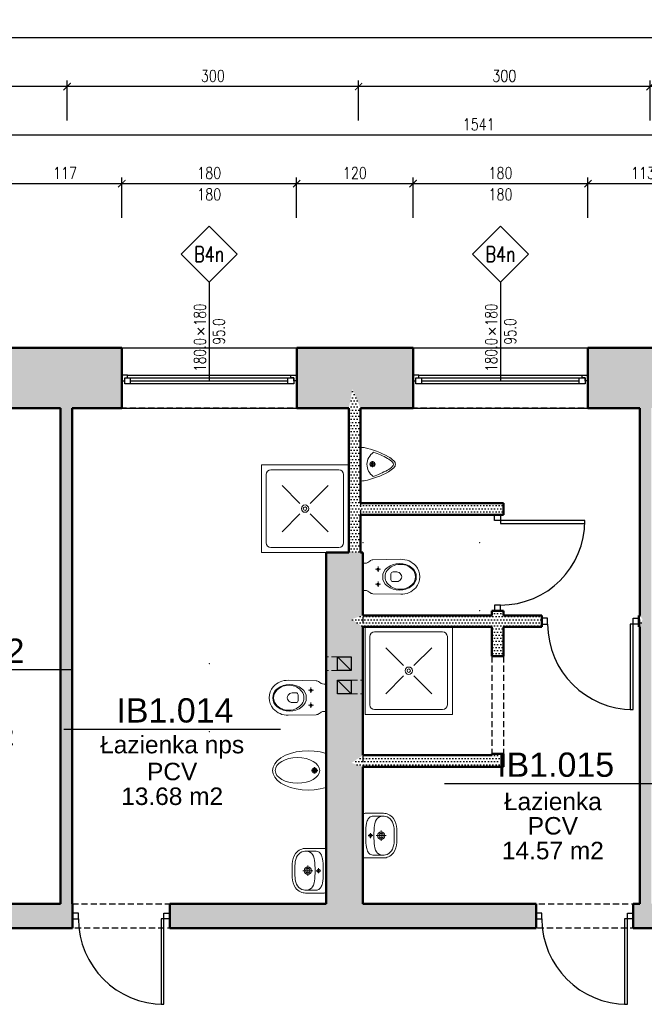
# Model space of a CAD drawing. Header units: millimetres. Extents: x 509 to 7952, y 243 to 5804.
# Tile 21 of 54: x 3156 to 3799, y 1697 to 2711. Entities that reach past the tile are written whole.
import ezdxf
from ezdxf.enums import TextEntityAlignment as Align

# ---------------------------------------------------------------- set-up
doc = ezdxf.new("R2010")
doc.units = ezdxf.units.MM
doc.linetypes.add('HIDDEN', pattern=[9.525, 6.35, -3.175])
for name, color, linetype in [('WK-Drzwi', 9, 'Continuous'), ('WK-EtykOkna', 11, 'Continuous'), ('WK-EtykPow', 173, 'Continuous'), ('WK-Okna', 143, 'Continuous'), ('WK-Otwory', 9, 'Continuous'), ('WK-Wentylacja', 2, 'Continuous'), ('WK-Wymiary', 8, 'Continuous'), ('WK-Ściany', 7, 'Continuous')]:
    doc.layers.add(name, color=color, linetype=linetype)
doc.layers.add('WK-INSTALACJE WODKAN', color=170, linetype='Continuous', lineweight=5)
doc.layers.add('WK-widok', color=8, linetype='Continuous', lineweight=0)
doc.layers.add('WK-Pomieszczenia', color=173, linetype='Continuous', plot=False)
doc.styles.add('Arial', font='micross.ttf', dxfattribs={"width": 0.9})
doc.styles.add('RomanS-Narrow', font='romans.shx', dxfattribs={"width": 0.8})
doc.dimstyles.new('AEC Dimension 1-50', dxfattribs={"dimtxt": 12, "dimasz": 0.075, "dimexe": 6.25, "dimexo": 0, "dimgap": 5, "dimtad": 1, "dimdec": 1, "dimrnd": 0.5, "dimzin": 9, "dimdsep": 46, "dimtxsty": 'RomanS-Narrow', "dimblk": 'ARCHTICK', "dimcen": 0.125, "dimdle": 3.125, "dimclrd": 8, "dimclre": 8, "dimclrt": 256, "dimadec": 1, "dimazin": 0, "dimtfac": 1, "dimtdec": 1, "dimtmove": 2, "dimatfit": 2, "dimfxl": 0, "dimtolj": 1, "dimtzin": 0, "dimarcsym": 0})
pattern_1 = [(360, (534.9164, 699.143), (1.5875, 3.175), [0, -3.175])]
pattern_2 = [(0, (534.9164, 699.143), (1.5875, 3.175), [0, -3.175])]
pattern_3 = [(360, (534.9164, 699.143), (1.5875, 3.175), [0, -3.175])]

# ---------------------------------------------------------------- blocks, each defined once
blk = doc.blocks.new('J20A')
at = {"color": 8}
for p, q in [((-10.5, -15.5), (-5, -15.5)), ((-7.7, -12.8), (-7.7, -18.1)), ((10.5, -15.5), (5, -15.5)), ((7.7, -12.8), (7.7, -18.1))]:
    blk.add_line(p, q, dxfattribs=at)
for points in [[(0, 0), (-13.2, 0, 0.361499), (-14, -0.7), (-14, -2, -0.113832), (-14.7, -4.9), (-16.1, -6.9, 0.160391), (-17.5, -10.3, -9.743295)], [(0, 0), (13.2, 0, -0.361499), (14, -0.7), (14, -2, 0.113832), (14.7, -4.9), (16.1, -6.9, -0.160391), (17.5, -10.3, 9.743295)], [(-17.5, -10.3), (-18, -38.9, 0.215306), (-11.3, -54.4, 0.363764), (11.3, -54.4, 0.215307), (18, -38.9), (17.5, -10.3)]]:
    blk.add_lwpolyline(points, format="xyb")
for points in [[(-9.3, -24.9, -0.495421), (9.3, -24.9, -0.34834), (9.3, -50.3, -0.494226), (-9.3, -50.3, -0.347612)], [(-12.8, -37.6, -0.225934), (-6.5, -24.9, -0.33442), (6.5, -24.9, -0.225682), (12.8, -37.6, -0.205421), (8.2, -50.3, -0.442489), (-8.2, -50.3, -0.205423)], [(-2.9, -28.8), (2.9, -28.8, -0.480655), (5, -31), (5, -34.7, -0.244457), (2.5, -39.1, -0.328114), (-2.5, -39.1, -0.243111), (-5, -34.8), (-5, -31, -0.480295), (-2.9, -28.8)]]:
    blk.add_lwpolyline(points, format="xyb", close=True)
for centre in [(-7.7, -15.5), (7.7, -15.5)]:
    blk.add_circle(centre, 1.15, dxfattribs=at)
for p in [(-35, 0), (35, 0), (-35, -120), (35, -120)]:
    blk.add_point(p)
blk = doc.blocks.new('J50a')
for p, q in [((20.9, 0), (-20.9, 0)), ((-23, -2.1), (-23, -21)), ((2.5, -7.7), (-2.5, -7.7)), ((0, -10.1), (0, -5.2)), ((23, -21), (23, -2.1)), ((-20, -21), (-20, -10.2)), ((-5.3, -18.7), (5.3, -18.7)), ((0, -24), (0, -13.5)), ((20, -10.2), (20, -21))]:
    blk.add_line(p, q)
at = {"flags": 128}
for points in [[(-20.9, 0, 0.056329), (-22.2, -0.1, 0.274623), (-22.8, -0.7, 0.078029), (-23, -2.1, 0.987626)], [(20.9, 0, -0.056329), (22.2, -0.1, -0.274623), (22.8, -0.7, -0.078029), (23, -2.1, -0.987626)], [(-20, -10.2, -0.104891), (-19.5, -7.9, -0.153237), (-17.1, -5.3, -0.096443), (-12.1, -3.6, -0.04719), (-3.1, -3), (-2.7, -3, 0.009116), (2.7, -3), (3.1, -3, -0.053543), (12.9, -3.7, -0.091574), (17.4, -5.5, -0.166964), (19.7, -8.4, -0.062926), (20, -10.2, -1.040135)], [(-23, -21, 0.111521), (-21.8, -26.3, 0.123014), (-17.6, -31.3, 0.141312), (-7.1, -34.8, 0.026087), (7.1, -34.8, 0.141312), (17.6, -31.3, 0.123014), (21.8, -26.3, 0.111521), (23, -21)]]:
    blk.add_lwpolyline(points, format="xyb", dxfattribs=at)
blk.add_lwpolyline([(13.8, -30.3, 0.212121), (19.3, -24.8, 0.157769), (19.7, -18.5, 0.270169), (14.8, -13, 0.074819), (6, -11.4), (6, -11.4), (2.2, -11.2), (-2.2, -11.2), (-6, -11.4), (-6, -11.4, 0.074819), (-14.8, -13, 0.270169), (-19.7, -18.5, 0.157769), (-19.3, -24.8, 0.212121), (-13.8, -30.3, 0.110292), (-5, -32), (0, -32), (5, -32, 0.110292)], format="xyb", close=True, dxfattribs=at)
for centre, radius in [((0, -7.7), 1.73), ((0, -18.7), 3.78), ((0, -18.7), 2.33)]:
    blk.add_circle(centre, radius)
blk = doc.blocks.new('J26b')
for p, q in [((-90, 90), (-90, 0)), ((0, 90), (-90, 90)), ((-10.3, 85.1), (-80.1, 85.1)), ((0, 0), (0, 90)), ((-85.1, 80.1), (-85.1, 9.9)), ((-5.3, 80.1), (-5.3, 9.9)), ((-50.3, 50.3), (-68.7, 68.7)), ((-39.7, 50.3), (-21.3, 68.7)), ((-68.7, 21.3), (-50.3, 39.7)), ((-39.7, 39.7), (-21.3, 21.3)), ((-90, 0), (0, 0)), ((-10.3, 4.9), (-80.1, 4.9))]:
    blk.add_line(p, q)
for radius in [3.78, 1.78]:
    blk.add_circle((-45, 45), radius)
for centre, start, end in [((-80.1, 80.1), 90, 180), ((-10.3, 80.1), 0, 90), ((-80.1, 9.9), 180, 270), ((-10.3, 9.9), 270, 0)]:
    blk.add_arc(centre, 5, start, end)
blk = doc.blocks.new('J21')
for p, q in [((0, -9.4), (0, -15.6)), ((3.1, -12.5), (-3.1, -12.5))]:
    blk.add_line(p, q)
for points in [[(-16.7, 0), (16.7, 0)], [(-17.3, -0.8), (-17.2, -0.4), (-17, -0.1), (-16.7, 0)], [(17.3, -0.8), (17.2, -0.4), (17, -0.1), (16.7, 0)]]:
    blk.add_lwpolyline(points)
for points in [[(-17.3, -0.8), (-17.2, -2.1, 0.047877), (-17.1, -3.9, 0.072387), (-7.8, -28.8, 0.07503), (-3.5, -34.4, 0.45988), (3.5, -34.4, 0.07503), (7.8, -28.8, 0.072387), (17.1, -3.9, 0.047877), (17.2, -2.1), (17.3, -0.8)], [(-12.5, -13.1, 0.044559), (-6.1, -27.8, 0.076207), (-2.1, -33, 0.479095), (2.1, -33, 0.076207), (6.1, -27.8, 0.043654), (12.4, -13.4)]]:
    blk.add_lwpolyline(points, format="xyb")
for radius in [2.6, 1.6]:
    blk.add_circle((0, -12.5), radius)
blk.add_arc((-0.2, -21.7), 15, 33.5216, 145.0534)
for p in [(-35, 0), (35, 0)]:
    blk.add_point(p)
blk = doc.blocks.new('J22')
for p, q in [((0, 0), (-17.5, 0)), ((0, 0), (17.5, 0)), ((0, -8.5), (0, -15)), ((-3.3, -11.8), (3.3, -11.8))]:
    blk.add_line(p, q)
for radius in [2.54, 1.54]:
    blk.add_circle((0, -11.8), radius)
at = {"extrusion": (0, 0, -1)}
blk.add_ellipse((0, -18.4), major_axis=(0, -36.6), ratio=0.553178, start_param=4.18554, end_param=8.38083, dxfattribs=at)
blk.add_ellipse((0, -29.4), major_axis=(0, -22.9), ratio=0.575259, start_param=-3.141592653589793, end_param=3.141592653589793)
blk = doc.blocks.new('WK_Pow_tag_01_50')
at = {"color": 0, "linetype": 'ByBlock'}
blk.add_line((-2.789, 0), (2.789, 0), dxfattribs=at)
at = {"color": 0, "linetype": 'ByBlock', "style": 'Arial'}
for tag, height, p in [('POWIERZCHNIE:NUMERAUTO', 0.625, (0.071, 0.482)), ('POWIERZCHNIE:NAZWA', 0.45, (0, -0.455)), ('POWIERZCHNIE_WYKOŃCZENIE:POSADZKA', 0.45, (0, -1.091)), ('POWIERZCHNIE_STYL:POWOBLICZ', 0.45, (0, -1.728))]:
    blk.add_attdef(tag, text='', height=height, dxfattribs=at).set_placement(p, align=Align.MIDDLE)
blk = doc.blocks.new('WK_WindowTag01_50_P')
for p, q in [((0, 2.543), (0, 0)), ((-0.296, 1.353), (-0.133, 1.19)), ((-0.133, 1.353), (-0.296, 1.19))]:
    blk.add_line(p, q)
blk.add_lwpolyline([(0, 2.543), (0.719, 3.262), (0, 3.981), (-0.719, 3.262)], close=True)
at = {"color": 0, "linetype": 'ByBlock', "lineweight": -2, "style": 'RomanS-Narrow', "width": 0.75}
blk.add_attdef('OKNA_OBIEKTY:WYSOKOŚĆ', text='', height=0.3, rotation=90, dxfattribs=at).set_placement((0, 1.412), align=Align.BOTTOM_LEFT)
at = {"color": 0, "linetype": 'ByBlock', "lineweight": -2, "style": 'RomanS-Narrow', "width": 0.75, "flags": 8}
blk.add_attdef('OKNA_OBIEKTY:SYMBOL', text='', height=0.4, dxfattribs=at).set_placement((0, 3.262), align=Align.MIDDLE)
at = {"color": 0, "linetype": 'ByBlock', "lineweight": -2, "style": 'RomanS-Narrow', "width": 0.75}
blk.add_attdef('OKNA_OBIEKTY:PARAPET', text='', height=0.3, rotation=90, dxfattribs=at).set_placement((0.099, 1.271), align=Align.TOP_CENTER)
blk.add_attdef('OKNA_OBIEKTY:SZEROKOŚĆ', text='', height=0.3, rotation=90, dxfattribs=at).set_placement((0, 1.106), align=Align.BOTTOM_RIGHT)
blk = doc.blocks.new('_ArchTick')
at = {"color": 0, "linetype": 'ByBlock', "const_width": 15}
blk.add_lwpolyline([(-50, -50), (50, 50)], dxfattribs=at)
blk = doc.blocks.new('*D767')
at = {"layer": 'Defpoints', "color": 0}
for p in [(3741, 2541.9), (3741, 2506.9), (3854.2, 2506.9)]:
    blk.add_point(p, dxfattribs=at)
at = {"layer": 'WK-Wymiary', "color": 8, "linetype": 'Continuous', "lineweight": -2, "ltscale": 1.3}
for p, q in [((3741, 2506.9), (3741, 2548.1)), ((3854.2, 2506.9), (3854.2, 2548.1)), ((3857.3, 2541.9), (3737.9, 2541.9))]:
    blk.add_line(p, q, dxfattribs=at)
at = {"layer": 'WK-Wymiary', "color": 8, "linetype": 'ByBlock', "lineweight": -2, "xscale": 0.075, "yscale": 0.075, "zscale": 0.075, "rotation": 180}
blk.add_blockref('_ArchTick', (3741, 2541.9), dxfattribs=at)
at = {"layer": 'WK-Wymiary', "color": 8, "linetype": 'ByBlock', "lineweight": -2, "xscale": 0.075, "yscale": 0.075, "zscale": 0.075}
blk.add_blockref('_ArchTick', (3854.2, 2541.9), dxfattribs=at)
at = {"layer": 'WK-Wymiary', "lineweight": -3, "insert": (3797.6, 2552.9), "char_height": 12, "attachment_point": 5, "style": 'RomanS-Narrow'}
blk.add_mtext('\\A1;\\A1;113', dxfattribs=at)
blk = doc.blocks.new('*D768')
at = {"layer": 'Defpoints', "color": 0}
for p in [(3561, 2541.9), (3561, 2506.9), (3741, 2506.9)]:
    blk.add_point(p, dxfattribs=at)
at = {"layer": 'WK-Wymiary', "color": 8, "linetype": 'Continuous', "lineweight": -2, "ltscale": 1.3}
for p, q in [((3561, 2506.9), (3561, 2548.1)), ((3741, 2506.9), (3741, 2548.1)), ((3744.1, 2541.9), (3557.9, 2541.9))]:
    blk.add_line(p, q, dxfattribs=at)
at = {"layer": 'WK-Wymiary', "color": 8, "linetype": 'ByBlock', "lineweight": -2, "xscale": 0.075, "yscale": 0.075, "zscale": 0.075, "rotation": 180}
blk.add_blockref('_ArchTick', (3561, 2541.9), dxfattribs=at)
at = {"layer": 'WK-Wymiary', "color": 8, "linetype": 'ByBlock', "lineweight": -2, "xscale": 0.075, "yscale": 0.075, "zscale": 0.075}
blk.add_blockref('_ArchTick', (3741, 2541.9), dxfattribs=at)
at = {"layer": 'WK-Wymiary', "lineweight": -3, "insert": (3651, 2552.9), "char_height": 12, "attachment_point": 5, "style": 'RomanS-Narrow'}
blk.add_mtext('\\A1;\\A1;180', dxfattribs=at)
blk = doc.blocks.new('*D769')
at = {"layer": 'Defpoints', "color": 0}
for p in [(3441.2, 2541.9), (3441.2, 2506.9), (3561, 2506.9)]:
    blk.add_point(p, dxfattribs=at)
at = {"layer": 'WK-Wymiary', "color": 8, "linetype": 'Continuous', "lineweight": -2, "ltscale": 1.3}
for p, q in [((3441.2, 2506.9), (3441.2, 2548.1)), ((3561, 2506.9), (3561, 2548.1)), ((3564.1, 2541.9), (3438.1, 2541.9))]:
    blk.add_line(p, q, dxfattribs=at)
at = {"layer": 'WK-Wymiary', "color": 8, "linetype": 'ByBlock', "lineweight": -2, "xscale": 0.075, "yscale": 0.075, "zscale": 0.075, "rotation": 180}
blk.add_blockref('_ArchTick', (3441.2, 2541.9), dxfattribs=at)
at = {"layer": 'WK-Wymiary', "color": 8, "linetype": 'ByBlock', "lineweight": -2, "xscale": 0.075, "yscale": 0.075, "zscale": 0.075}
blk.add_blockref('_ArchTick', (3561, 2541.9), dxfattribs=at)
at = {"layer": 'WK-Wymiary', "lineweight": -3, "insert": (3501.1, 2552.9), "char_height": 12, "attachment_point": 5, "style": 'RomanS-Narrow'}
blk.add_mtext('\\A1;\\A1;120', dxfattribs=at)
blk = doc.blocks.new('*D770')
at = {"layer": 'Defpoints', "color": 0}
for p in [(3261.2, 2541.9), (3261.2, 2506.9), (3441.2, 2506.9)]:
    blk.add_point(p, dxfattribs=at)
at = {"layer": 'WK-Wymiary', "color": 8, "linetype": 'Continuous', "lineweight": -2, "ltscale": 1.3}
for p, q in [((3261.2, 2506.9), (3261.2, 2548.1)), ((3441.2, 2506.9), (3441.2, 2548.1)), ((3444.4, 2541.9), (3258.1, 2541.9))]:
    blk.add_line(p, q, dxfattribs=at)
at = {"layer": 'WK-Wymiary', "color": 8, "linetype": 'ByBlock', "lineweight": -2, "xscale": 0.075, "yscale": 0.075, "zscale": 0.075, "rotation": 180}
blk.add_blockref('_ArchTick', (3261.2, 2541.9), dxfattribs=at)
at = {"layer": 'WK-Wymiary', "color": 8, "linetype": 'ByBlock', "lineweight": -2, "xscale": 0.075, "yscale": 0.075, "zscale": 0.075}
blk.add_blockref('_ArchTick', (3441.2, 2541.9), dxfattribs=at)
at = {"layer": 'WK-Wymiary', "lineweight": -3, "insert": (3351.2, 2552.9), "char_height": 12, "attachment_point": 5, "style": 'RomanS-Narrow'}
blk.add_mtext('\\A1;\\A1;180', dxfattribs=at)
blk = doc.blocks.new('*D771')
at = {"layer": 'Defpoints', "color": 0}
for p in [(3144.5, 2541.9), (3144.5, 2506.9), (3261.2, 2506.9)]:
    blk.add_point(p, dxfattribs=at)
at = {"layer": 'WK-Wymiary', "color": 8, "linetype": 'Continuous', "lineweight": -2, "ltscale": 1.3}
for p, q in [((3144.5, 2506.9), (3144.5, 2548.1)), ((3261.2, 2506.9), (3261.2, 2548.1)), ((3264.4, 2541.9), (3141.3, 2541.9))]:
    blk.add_line(p, q, dxfattribs=at)
at = {"layer": 'WK-Wymiary', "color": 8, "linetype": 'ByBlock', "lineweight": -2, "xscale": 0.075, "yscale": 0.075, "zscale": 0.075, "rotation": 180}
blk.add_blockref('_ArchTick', (3144.5, 2541.9), dxfattribs=at)
at = {"layer": 'WK-Wymiary', "color": 8, "linetype": 'ByBlock', "lineweight": -2, "xscale": 0.075, "yscale": 0.075, "zscale": 0.075}
blk.add_blockref('_ArchTick', (3261.2, 2541.9), dxfattribs=at)
at = {"layer": 'WK-Wymiary', "lineweight": -3, "insert": (3202.8, 2552.9), "char_height": 12, "attachment_point": 5, "style": 'RomanS-Narrow'}
blk.add_mtext('\\A1;\\A1;117', dxfattribs=at)
blk = doc.blocks.new('*D784')
at = {"layer": 'Defpoints', "color": 0}
for p in [(2858, 2591.9), (2858, 2556.9), (4399.2, 2556.9)]:
    blk.add_point(p, dxfattribs=at)
at = {"layer": 'WK-Wymiary', "color": 8, "linetype": 'Continuous', "lineweight": -2, "ltscale": 1.3}
for p, q in [((2858, 2556.9), (2858, 2598.1)), ((4399.2, 2556.9), (4399.2, 2598.1)), ((4402.3, 2591.9), (2854.9, 2591.9))]:
    blk.add_line(p, q, dxfattribs=at)
at = {"layer": 'WK-Wymiary', "color": 8, "linetype": 'ByBlock', "lineweight": -2, "xscale": 0.075, "yscale": 0.075, "zscale": 0.075, "rotation": 180}
blk.add_blockref('_ArchTick', (2858, 2591.9), dxfattribs=at)
at = {"layer": 'WK-Wymiary', "color": 8, "linetype": 'ByBlock', "lineweight": -2, "xscale": 0.075, "yscale": 0.075, "zscale": 0.075}
blk.add_blockref('_ArchTick', (4399.2, 2591.9), dxfattribs=at)
at = {"layer": 'WK-Wymiary', "lineweight": -3, "insert": (3628.6, 2602.9), "char_height": 12, "attachment_point": 5, "style": 'RomanS-Narrow'}
blk.add_mtext('\\A1;\\A1;1541', dxfattribs=at)
blk = doc.blocks.new('*D795')
at = {"layer": 'Defpoints', "color": 0}
for p in [(3504.9, 2641.9), (3504.9, 2606.9), (3804.9, 2606.9)]:
    blk.add_point(p, dxfattribs=at)
at = {"layer": 'WK-Wymiary', "color": 8, "linetype": 'Continuous', "lineweight": -2, "ltscale": 1.3}
for p, q in [((3504.9, 2606.9), (3504.9, 2648.1)), ((3804.9, 2606.9), (3804.9, 2648.1)), ((3808, 2641.9), (3501.7, 2641.9))]:
    blk.add_line(p, q, dxfattribs=at)
at = {"layer": 'WK-Wymiary', "color": 8, "linetype": 'ByBlock', "lineweight": -2, "xscale": 0.075, "yscale": 0.075, "zscale": 0.075, "rotation": 180}
blk.add_blockref('_ArchTick', (3504.9, 2641.9), dxfattribs=at)
at = {"layer": 'WK-Wymiary', "color": 8, "linetype": 'ByBlock', "lineweight": -2, "xscale": 0.075, "yscale": 0.075, "zscale": 0.075}
blk.add_blockref('_ArchTick', (3804.9, 2641.9), dxfattribs=at)
at = {"layer": 'WK-Wymiary', "lineweight": -3, "insert": (3654.9, 2652.9), "char_height": 12, "attachment_point": 5, "style": 'RomanS-Narrow'}
blk.add_mtext('\\A1;\\A1;300', dxfattribs=at)
blk = doc.blocks.new('*D796')
at = {"layer": 'Defpoints', "color": 0}
for p in [(3204.9, 2641.9), (3204.9, 2606.9), (3504.9, 2606.9)]:
    blk.add_point(p, dxfattribs=at)
at = {"layer": 'WK-Wymiary', "color": 8, "linetype": 'Continuous', "lineweight": -2, "ltscale": 1.3}
for p, q in [((3204.9, 2606.9), (3204.9, 2648.1)), ((3504.9, 2606.9), (3504.9, 2648.1)), ((3508, 2641.9), (3201.7, 2641.9))]:
    blk.add_line(p, q, dxfattribs=at)
at = {"layer": 'WK-Wymiary', "color": 8, "linetype": 'ByBlock', "lineweight": -2, "xscale": 0.075, "yscale": 0.075, "zscale": 0.075, "rotation": 180}
blk.add_blockref('_ArchTick', (3204.9, 2641.9), dxfattribs=at)
at = {"layer": 'WK-Wymiary', "color": 8, "linetype": 'ByBlock', "lineweight": -2, "xscale": 0.075, "yscale": 0.075, "zscale": 0.075}
blk.add_blockref('_ArchTick', (3504.9, 2641.9), dxfattribs=at)
at = {"layer": 'WK-Wymiary', "lineweight": -3, "insert": (3354.9, 2652.9), "char_height": 12, "attachment_point": 5, "style": 'RomanS-Narrow'}
blk.add_mtext('\\A1;\\A1;300', dxfattribs=at)
blk = doc.blocks.new('*D797')
at = {"layer": 'Defpoints', "color": 0}
for p in [(2910, 2641.9), (2910, 2606.9), (3204.9, 2606.9)]:
    blk.add_point(p, dxfattribs=at)
at = {"layer": 'WK-Wymiary', "color": 8, "linetype": 'Continuous', "lineweight": -2, "ltscale": 1.3}
for p, q in [((2910, 2606.9), (2910, 2648.1)), ((3204.9, 2606.9), (3204.9, 2648.1)), ((3208, 2641.9), (2906.9, 2641.9))]:
    blk.add_line(p, q, dxfattribs=at)
at = {"layer": 'WK-Wymiary', "color": 8, "linetype": 'ByBlock', "lineweight": -2, "xscale": 0.075, "yscale": 0.075, "zscale": 0.075, "rotation": 180}
blk.add_blockref('_ArchTick', (2910, 2641.9), dxfattribs=at)
at = {"layer": 'WK-Wymiary', "color": 8, "linetype": 'ByBlock', "lineweight": -2, "xscale": 0.075, "yscale": 0.075, "zscale": 0.075}
blk.add_blockref('_ArchTick', (3204.9, 2641.9), dxfattribs=at)
at = {"layer": 'WK-Wymiary', "lineweight": -3, "insert": (3057.4, 2652.9), "char_height": 12, "attachment_point": 5, "style": 'RomanS-Narrow'}
blk.add_mtext('\\A1;\\A1;295', dxfattribs=at)
blk = doc.blocks.new('*D803')
at = {"layer": 'Defpoints', "color": 0}
for p in [(1661.3, 2691.9), (1661.3, 2656.9), (4399.2, 2656.9)]:
    blk.add_point(p, dxfattribs=at)
at = {"layer": 'WK-Wymiary', "color": 8, "linetype": 'Continuous', "lineweight": -2, "ltscale": 1.3}
for p, q in [((1661.3, 2656.9), (1661.3, 2698.1)), ((4399.2, 2656.9), (4399.2, 2698.1)), ((4402.3, 2691.9), (1658.2, 2691.9))]:
    blk.add_line(p, q, dxfattribs=at)
at = {"layer": 'WK-Wymiary', "color": 8, "linetype": 'ByBlock', "lineweight": -2, "xscale": 0.075, "yscale": 0.075, "zscale": 0.075}
for p, rotation in [((1661.3, 2691.9), 180), ((4399.2, 2691.9), 360)]:
    blk.add_blockref('_ArchTick', p, dxfattribs=dict(at, rotation=rotation))
at = {"layer": 'WK-Wymiary', "lineweight": -3, "insert": (3030.2, 2702.9), "char_height": 12, "attachment_point": 5, "style": 'RomanS-Narrow'}
blk.add_mtext('\\A1;\\A1;2738', dxfattribs=at)

msp = doc.modelspace()

# ---------------------------------------------------------------- hatches: boundary and pattern name
at = {"layer": 'WK-Ściany', "linetype": 'Continuous', "lineweight": -3}
h = msp.add_hatch(dxfattribs=at)
h.set_pattern_fill('DOTS', color=253, scale=2, style=0)
h.set_pattern_definition([(360, (534.9164, 699.143), (1.5875, 3.175), [0, -3.175])])
h.paths.add_polyline_path([(2845.98, 2310.87), (2849.98, 2330.54), (2857.98, 2310.87), (2964.45, 2310.87), (2964.45, 2372.87), (2845.04, 2372.87), (2845.04, 2310.87)], flags=0)
h.paths.add_polyline_path([(2665.04, 2310.87), (2665.04, 2372.87), (2550.38, 2372.87), (2550.38, 2310.87)], flags=0)
h.paths.add_polyline_path([(2370.38, 2310.87), (2370.38, 2372.87), (2359.53, 2372.87), (2297.53, 2310.87), (2322.53, 2310.87)], flags=0)
h.paths.add_polyline_path([(3198.23, 2310.87), (3202.23, 2330.54), (3210.23, 2310.87), (3261.23, 2310.87), (3261.23, 2372.87), (3144.45, 2372.87), (3144.45, 2310.87)], flags=0)
h.paths.add_polyline_path([(3494.84, 2310.87), (3498.84, 2330.54), (3506.84, 2310.87), (3560.99, 2310.87), (3560.99, 2372.87), (3441.23, 2372.87), (3441.23, 2310.87)], flags=0)
h.paths.add_polyline_path([(3794.2, 2310.87), (3798.2, 2330.54), (3806.2, 2310.87), (3854.17, 2310.87), (3854.17, 2372.87), (3740.99, 2372.87), (3740.99, 2310.87)], flags=0)
h.paths.add_polyline_path([(4399.17, 2310.87), (4399.17, 2372.87), (4339.24, 2372.87), (4339.24, 2310.87)], flags=0)
h.paths.add_polyline_path([(4159.24, 2310.87), (4159.24, 2372.87), (4034.17, 2372.87), (4034.17, 2310.87), (4092.32, 2310.87), (4096.32, 2330.54), (4104.32, 2310.87)], flags=0)
h = msp.add_hatch(dxfattribs=at)
h.set_pattern_fill('DOTS', color=253, scale=2, style=0)
h.set_pattern_definition([(360, (534.9164, 699.143), (1.5875, 3.175), [0, -3.175])])
h.paths.add_polyline_path([(3210.23, 2310.87), (3202.23, 2330.54), (3198.23, 2310.87), (3198.23, 1800.53), (3202.23, 1793.2), (3210.23, 1800.53)], flags=0)
h = msp.add_hatch(dxfattribs=at)
h.set_pattern_fill('DOTS', color=253, scale=2, style=0)
h.set_pattern_definition(pattern_1)
h.paths.add_polyline_path([(3506.84, 2310.87), (3498.84, 2330.54), (3494.84, 2310.87), (3494.84, 2162.32), (3506.84, 2162.32), (3506.84, 2201.01), (3503.84, 2205.01), (3506.84, 2213.01)], flags=0)
h = msp.add_hatch(dxfattribs=at)
h.set_pattern_fill('DOTS', color=253, scale=2, style=0)
h.set_pattern_definition(pattern_3)
h.paths.add_polyline_path([(3806.2, 2310.87), (3798.2, 2330.54), (3794.2, 2310.87), (3794.2, 2097.49), (3797.2, 2093.49), (3806.2, 2097.49)], flags=0)
h.paths.add_polyline_path([(3806.2, 2097.49), (3797.2, 2093.49), (3794.2, 2085.49), (3794.2, 1800.53), (3798.2, 1793.2), (3806.2, 1800.53)], flags=0)
h = msp.add_hatch(dxfattribs=at)
h.set_pattern_fill('DOTS', color=253, scale=2, style=0)
h.set_pattern_definition(pattern_2)
h.paths.add_polyline_path([(3506.84, 2213.01), (3503.84, 2205.01), (3506.84, 2201.01), (3641.91, 2201.01), (3653.91, 2213.01)], flags=0)
h = msp.add_hatch(dxfattribs=at)
h.set_pattern_fill('DOTS', color=253, scale=2, style=0)
h.set_pattern_definition(pattern_1)
h.paths.add_polyline_path([(3653.91, 2213.01), (3641.91, 2201.01), (3653.91, 2201.01)], flags=0)
h.paths.add_polyline_path([(3653.91, 2102.03), (3641.91, 2102.03), (3641.91, 2097.49), (3647.91, 2091.49), (3653.91, 2097.49)], flags=0)
h.paths.add_polyline_path([(3653.91, 2085.49), (3647.91, 2091.49), (3641.91, 2085.49), (3641.91, 2055.3), (3653.91, 2055.3)], flags=0)
h.paths.add_polyline_path([(3653.91, 1955), (3641.91, 1955), (3641.91, 1953.54), (3653.91, 1941.54)], flags=0)
h = msp.add_hatch(dxfattribs=at)
h.set_pattern_fill('DOTS', color=253, scale=2, style=0)
h.set_pattern_definition(pattern_3)
h.paths.add_polyline_path([(3509.44, 1941.54), (3497.78, 1945.54), (3509.44, 1953.54), (3509.44, 2085.49), (3497.78, 2093.49), (3509.44, 2097.49), (3509.44, 2162.32), (3506.84, 2162.32), (3494.84, 2162.32), (3471.44, 2162.32), (3471.44, 1800.53), (3484.11, 1795.37), (3509.44, 1800.53)], flags=0)
h = msp.add_hatch(dxfattribs=at)
h.set_pattern_fill('DOTS', color=253, scale=2, style=0)
h.set_pattern_definition(pattern_2)
h.paths.add_polyline_path([(3509.44, 2097.49), (3497.78, 2093.49), (3509.44, 2085.49), (3641.91, 2085.49), (3647.91, 2091.49), (3641.91, 2097.49)], flags=0)
h.paths.add_polyline_path([(3653.91, 2097.49), (3647.91, 2091.49), (3653.91, 2085.49), (3693.5, 2085.49), (3693.5, 2097.49)], flags=0)
h.paths.add_polyline_path([(3793.5, 2097.49), (3793.5, 2085.49), (3794.2, 2085.49), (3797.2, 2093.49), (3794.2, 2097.49)], flags=0)
h = msp.add_hatch(dxfattribs=at)
h.set_pattern_fill('DOTS', color=253, scale=2, style=0)
h.set_pattern_definition(pattern_1)
h.paths.add_polyline_path([(3653.91, 1941.54), (3641.91, 1953.54), (3509.44, 1953.54), (3497.78, 1945.54), (3509.44, 1941.54)], flags=0)
h = msp.add_hatch(dxfattribs=at)
h.set_pattern_fill('DOTS', color=253, scale=2, style=0)
h.set_pattern_definition([(8e-12, (534.9164, 699.143), (1.5875, 3.175), [0, -3.175])])
h.paths.add_polyline_path([(1723.3, 1800.53), (1704.72, 1783.87), (1723.3, 1775.53), (1814.5, 1775.53), (1814.5, 1800.53)], flags=0)
h.paths.add_polyline_path([(1914.5, 1800.53), (1914.5, 1775.53), (2024.24, 1775.53), (2015.91, 1794.28), (1999.24, 1800.53)], flags=0)
h.paths.add_polyline_path([(2024.24, 1800.53), (2015.91, 1794.28), (2024.24, 1775.53), (2097.98, 1775.53), (2097.98, 1800.53)], flags=0)
h.paths.add_polyline_path([(2232.98, 1800.53), (2232.98, 1775.53), (2322.53, 1775.53), (2314.2, 1794.28), (2297.53, 1800.53)], flags=0)
h.paths.add_polyline_path([(2322.53, 1800.53), (2314.2, 1794.28), (2322.53, 1775.53), (2388.51, 1775.53), (2388.51, 1800.53)], flags=0)
h.paths.add_polyline_path([(2488.26, 1800.53), (2488.26, 1775.53), (2553.34, 1775.53), (2553.34, 1800.53)], flags=0)
h.paths.add_polyline_path([(2673.34, 1800.53), (2673.34, 1775.53), (2690.5, 1775.53), (2694.5, 1793.2), (2690.5, 1800.53)], flags=0)
h.paths.add_polyline_path([(2702.5, 1800.53), (2694.5, 1793.2), (2690.5, 1775.53), (2875.63, 1775.53), (2888.3, 1795.37), (2875.63, 1800.53)], flags=0)
h.paths.add_polyline_path([(2913.63, 1800.53), (2888.3, 1795.37), (2875.63, 1775.53), (3002.01, 1775.53), (3002.01, 1800.53)], flags=0)
h.paths.add_polyline_path([(3122.01, 1800.53), (3122.01, 1775.53), (3198.23, 1775.53), (3202.23, 1793.2), (3198.23, 1800.53)], flags=0)
h.paths.add_polyline_path([(3210.23, 1800.53), (3202.23, 1793.2), (3198.23, 1775.53), (3210.6, 1775.53), (3210.6, 1800.53)], flags=0)
h.paths.add_polyline_path([(3310.6, 1800.53), (3310.6, 1775.53), (3471.44, 1775.53), (3484.11, 1795.37), (3471.44, 1800.53)], flags=0)
h.paths.add_polyline_path([(3509.44, 1800.53), (3484.11, 1795.37), (3471.44, 1775.53), (3687.57, 1775.53), (3687.57, 1800.53)], flags=0)
h.paths.add_polyline_path([(3787.57, 1800.53), (3787.57, 1775.53), (3794.2, 1775.53), (3798.2, 1793.2), (3794.2, 1800.53)], flags=0)
h.paths.add_polyline_path([(3806.2, 1800.53), (3798.2, 1793.2), (3794.2, 1775.53), (3851.2, 1775.53), (3851.2, 1800.53)], flags=0)

# ---------------------------------------------------------------- linework, layer by layer
at = {"layer": 'WK-Drzwi', "color": 9, "linetype": 'Continuous', "lineweight": -3}
for points in [[(3644.91, 2195.01), (3644.91, 2201.01), (3650.91, 2201.01), (3650.91, 2195.01)], [(3650.91, 2195.01), (3650.91, 2192.01), (3737.89, 2192.01), (3737.89, 2195.01)], [(3644.91, 2108.03), (3644.91, 2102.03), (3650.91, 2102.03), (3650.91, 2108.03)], [(3699.5, 2094.49), (3693.5, 2094.49), (3693.5, 2088.49), (3699.5, 2088.49)], [(3787.5, 2088.49), (3784.5, 2088.49), (3784.5, 2000.49), (3787.5, 2000.49)], [(3787.5, 2094.49), (3793.5, 2094.49), (3793.5, 2088.49), (3787.5, 2088.49)], [(3216.6, 1791.03), (3210.6, 1791.03), (3210.6, 1785.03), (3216.6, 1785.03)], [(3304.6, 1785.03), (3301.6, 1785.03), (3301.6, 1697.03), (3304.6, 1697.03)], [(3304.6, 1791.03), (3310.6, 1791.03), (3310.6, 1785.03), (3304.6, 1785.03)], [(3693.57, 1791.03), (3687.57, 1791.03), (3687.57, 1785.03), (3693.57, 1785.03)], [(3781.57, 1785.03), (3778.57, 1785.03), (3778.57, 1697.03), (3781.57, 1697.03)], [(3781.57, 1791.03), (3787.57, 1791.03), (3787.57, 1785.03), (3781.57, 1785.03)]]:
    msp.add_lwpolyline(points, close=True, dxfattribs=at)
at = {"layer": 'WK-Drzwi', "color": 8, "linetype": 'Continuous', "lineweight": -3}
for centre, radius, start, end in [((3650.91, 2195.01), 86.98, 270, 0), ((3787.5, 2088.49), 88, 180, 270), ((3304.6, 1785.03), 88, 180, 270), ((3781.57, 1785.03), 88, 180, 270)]:
    msp.add_arc(centre, radius, start, end, dxfattribs=at)
at = {"layer": 'WK-Okna', "color": 143, "linetype": 'Continuous', "lineweight": -3}
for p, q in [((3261.23, 2372.87), (3441.23, 2372.87)), ((3560.99, 2372.87), (3740.99, 2372.87)), ((3267.23, 2344.87), (3435.23, 2344.87)), ((3270.23, 2335.87), (3270.23, 2341.87)), ((3432.23, 2335.87), (3432.23, 2341.87)), ((3566.99, 2344.87), (3734.99, 2344.87)), ((3569.99, 2335.87), (3569.99, 2341.87)), ((3731.99, 2335.87), (3731.99, 2341.87)), ((3270.23, 2338.87), (3432.23, 2338.87)), ((3569.99, 2338.87), (3731.99, 2338.87)), ((3261.23, 2310.87), (3441.23, 2310.87)), ((3560.99, 2310.87), (3740.99, 2310.87))]:
    msp.add_line(p, q, dxfattribs=at)
for points in [[(3267.23, 2344.87), (3261.23, 2344.87), (3261.23, 2338.87), (3264.23, 2338.87), (3264.23, 2341.87), (3267.23, 2341.87)], [(3264.23, 2335.87), (3264.23, 2341.87), (3438.23, 2341.87), (3438.23, 2335.87)], [(3435.23, 2344.87), (3441.23, 2344.87), (3441.23, 2338.87), (3438.23, 2338.87), (3438.23, 2341.87), (3435.23, 2341.87)], [(3566.99, 2344.87), (3560.99, 2344.87), (3560.99, 2338.87), (3563.99, 2338.87), (3563.99, 2341.87), (3566.99, 2341.87)], [(3563.99, 2335.87), (3563.99, 2341.87), (3737.99, 2341.87), (3737.99, 2335.87)], [(3734.99, 2344.87), (3740.99, 2344.87), (3740.99, 2338.87), (3737.99, 2338.87), (3737.99, 2341.87), (3734.99, 2341.87)]]:
    msp.add_lwpolyline(points, close=True, dxfattribs=at)
at = {"layer": 'WK-Otwory', "color": 9, "linetype": 'HIDDEN', "lineweight": -3}
for p, q in [((3641.91, 2055.3), (3641.91, 1955)), ((3653.91, 2055.3), (3653.91, 1955))]:
    msp.add_line(p, q, dxfattribs=at)
at = {"layer": 'WK-Otwory', "color": 9, "linetype": 'Continuous', "lineweight": -3}
for p, q in [((3653.91, 2055.3), (3641.91, 2055.3)), ((3653.91, 1955), (3641.91, 1955))]:
    msp.add_line(p, q, dxfattribs=at)
at = {"layer": 'WK-Pomieszczenia', "color": 173, "linetype": 'HIDDEN', "lineweight": -3}
for p, q in [((3198.23, 2310.87), (2857.98, 2310.87)), ((3198.23, 1800.53), (3198.23, 2310.87)), ((3210.23, 2310.87), (3210.23, 1800.53)), ((3494.84, 2310.87), (3210.23, 2310.87)), ((3494.84, 2162.32), (3494.84, 2310.87)), ((3506.84, 2310.87), (3506.84, 2162.32)), ((3794.2, 2310.87), (3506.84, 2310.87)), ((3794.2, 1800.53), (3794.2, 2310.87)), ((3471.44, 1800.53), (3471.44, 2162.32)), ((3471.44, 2162.32), (3494.84, 2162.32)), ((3506.84, 2162.32), (3509.44, 2162.32)), ((3509.44, 2162.32), (3509.44, 1800.53)), ((2913.63, 1800.53), (3198.23, 1800.53)), ((3210.23, 1800.53), (3471.44, 1800.53)), ((3509.44, 1800.53), (3794.2, 1800.53)), ((5314.76, 1775.53), (1723.3, 1775.53))]:
    msp.add_line(p, q, dxfattribs=at)
at = {"layer": 'WK-Wentylacja', "ltscale": 0.5}
for p, q in [((3483.33, 2054.73), (3497.33, 2040.73)), ((3483.33, 2030.73), (3497.33, 2016.73))]:
    msp.add_line(p, q, dxfattribs=at)
for points in [[(3483.33, 2054.73), (3497.33, 2054.73), (3497.33, 2040.73), (3483.33, 2040.73)], [(3483.33, 2030.73), (3497.33, 2030.73), (3497.33, 2016.73), (3483.33, 2016.73)]]:
    msp.add_lwpolyline(points, close=True, dxfattribs=at)
at = {"layer": 'WK-widok', "linetype": 'HIDDEN'}
for p, q in [((3483.33, 2054.73), (3471.44, 2054.73)), ((3483.33, 2040.73), (3471.44, 2040.73)), ((3497.33, 2030.73), (3509.44, 2030.73)), ((3497.33, 2016.73), (3509.44, 2016.73))]:
    msp.add_line(p, q, dxfattribs=at)
at = {"layer": 'WK-Ściany', "color": 7, "linetype": 'Continuous', "lineweight": 50}
for p, q in [((3261.23, 2372.87), (3144.45, 2372.87)), ((3261.23, 2310.87), (3261.23, 2372.87)), ((3560.99, 2372.87), (3441.23, 2372.87)), ((3441.23, 2372.87), (3441.23, 2310.87)), ((3560.99, 2310.87), (3560.99, 2372.87)), ((3854.17, 2372.87), (3740.99, 2372.87)), ((3740.99, 2372.87), (3740.99, 2310.87)), ((3144.45, 2310.87), (3198.23, 2310.87)), ((3198.23, 2310.87), (3198.23, 1800.53)), ((3210.23, 2310.87), (3261.23, 2310.87)), ((3210.23, 1800.53), (3210.23, 2310.87)), ((3441.23, 2310.87), (3494.84, 2310.87)), ((3494.84, 2310.87), (3494.84, 2162.32)), ((3506.84, 2310.87), (3560.99, 2310.87)), ((3506.84, 2213.01), (3506.84, 2310.87)), ((3740.99, 2310.87), (3794.2, 2310.87)), ((3794.2, 2310.87), (3794.2, 2097.49)), ((3653.91, 2213.01), (3506.84, 2213.01)), ((3653.91, 2201.01), (3653.91, 2213.01)), ((3506.84, 2162.32), (3506.84, 2201.01)), ((3506.84, 2201.01), (3641.91, 2201.01)), ((3641.91, 2201.01), (3653.91, 2201.01)), ((3494.84, 2162.32), (3471.44, 2162.32)), ((3471.44, 2162.32), (3471.44, 1800.53)), ((3509.44, 2162.32), (3506.84, 2162.32)), ((3509.44, 2097.49), (3509.44, 2162.32)), ((3653.91, 2102.03), (3641.91, 2102.03)), ((3641.91, 2102.03), (3641.91, 2097.49)), ((3653.91, 2097.49), (3653.91, 2102.03)), ((3641.91, 2097.49), (3509.44, 2097.49)), ((3693.5, 2097.49), (3653.91, 2097.49)), ((3693.5, 2085.49), (3693.5, 2097.49)), ((3793.5, 2097.49), (3793.5, 2085.49)), ((3794.2, 2097.49), (3793.5, 2097.49)), ((3509.44, 2085.49), (3641.91, 2085.49)), ((3509.44, 1953.54), (3509.44, 2085.49)), ((3641.91, 2085.49), (3641.91, 2055.3)), ((3653.91, 2055.3), (3653.91, 2085.49)), ((3653.91, 2085.49), (3693.5, 2085.49)), ((3793.5, 2085.49), (3794.2, 2085.49)), ((3794.2, 2085.49), (3794.2, 1800.53)), ((3641.91, 2055.3), (3653.91, 2055.3)), ((3641.91, 1953.54), (3509.44, 1953.54)), ((3653.91, 1955), (3641.91, 1955)), ((3641.91, 1955), (3641.91, 1953.54)), ((3653.91, 1941.54), (3653.91, 1955)), ((3509.44, 1941.54), (3653.91, 1941.54)), ((3509.44, 1800.53), (3509.44, 1941.54)), ((3198.23, 1800.53), (3122.01, 1800.53)), ((3210.6, 1800.53), (3210.23, 1800.53)), ((3210.6, 1775.53), (3210.6, 1800.53)), ((3310.6, 1800.53), (3310.6, 1775.53)), ((3471.44, 1800.53), (3310.6, 1800.53)), ((3687.57, 1800.53), (3509.44, 1800.53)), ((3687.57, 1775.53), (3687.57, 1800.53)), ((3787.57, 1800.53), (3787.57, 1775.53)), ((3794.2, 1800.53), (3787.57, 1800.53)), ((3122.01, 1775.53), (3210.6, 1775.53)), ((3310.6, 1775.53), (3687.57, 1775.53)), ((3787.57, 1775.53), (3851.2, 1775.53))]:
    msp.add_line(p, q, dxfattribs=at)

# ---------------------------------------------------------------- block references
at = {"layer": 'WK-EtykOkna', "color": 11, "linetype": 'Continuous', "lineweight": -3, "ltscale": 1.3}
ref = msp.add_blockref('WK_WindowTag01_50_P', (3351.23, 2338.87, 15), dxfattribs=dict(at, xscale=40, yscale=40, zscale=40))
ref.add_attrib('OKNA_OBIEKTY:SZEROKOŚĆ', '180.0', dxfattribs={"layer": '0', "color": 0, "linetype": 'ByBlock', "lineweight": -2, "height": 12, "rotation": 90, "style": 'RomanS-Narrow', "width": 0.75}).set_placement((3351.23, 2383.12, 15), align=Align.BOTTOM_RIGHT)
ref.add_attrib('OKNA_OBIEKTY:SYMBOL', 'B4n', dxfattribs={"layer": '0', "color": 0, "linetype": 'ByBlock', "lineweight": -2, "height": 16, "style": 'RomanS-Narrow', "width": 0.75}).set_placement((3351.23, 2469.35, 15), align=Align.MIDDLE)
ref.add_attrib('OKNA_OBIEKTY:WYSOKOŚĆ', '180', dxfattribs={"layer": '0', "color": 0, "linetype": 'ByBlock', "lineweight": -2, "height": 12, "rotation": 90, "style": 'RomanS-Narrow', "width": 0.75}).set_placement((3351.23, 2395.34, 15), align=Align.BOTTOM_LEFT)
ref.add_attrib('OKNA_OBIEKTY:PARAPET', '95.0', dxfattribs={"layer": '0', "color": 0, "linetype": 'ByBlock', "lineweight": -2, "height": 12, "rotation": 90, "style": 'RomanS-Narrow', "width": 0.75}).set_placement((3355.2, 2389.73, 15), align=Align.TOP_CENTER)
ref = msp.add_blockref('WK_WindowTag01_50_P', (3650.99, 2338.87, 15), dxfattribs=dict(at, xscale=40, yscale=40, zscale=40))
ref.add_attrib('OKNA_OBIEKTY:SZEROKOŚĆ', '180.0', dxfattribs={"layer": '0', "color": 0, "linetype": 'ByBlock', "lineweight": -2, "height": 12, "rotation": 90, "style": 'RomanS-Narrow', "width": 0.75}).set_placement((3650.99, 2383.12, 15), align=Align.BOTTOM_RIGHT)
ref.add_attrib('OKNA_OBIEKTY:SYMBOL', 'B4n', dxfattribs={"layer": '0', "color": 0, "linetype": 'ByBlock', "lineweight": -2, "height": 16, "style": 'RomanS-Narrow', "width": 0.75}).set_placement((3650.99, 2469.35, 15), align=Align.MIDDLE)
ref.add_attrib('OKNA_OBIEKTY:WYSOKOŚĆ', '180', dxfattribs={"layer": '0', "color": 0, "linetype": 'ByBlock', "lineweight": -2, "height": 12, "rotation": 90, "style": 'RomanS-Narrow', "width": 0.75}).set_placement((3650.99, 2395.34, 15), align=Align.BOTTOM_LEFT)
ref.add_attrib('OKNA_OBIEKTY:PARAPET', '95.0', dxfattribs={"layer": '0', "color": 0, "linetype": 'ByBlock', "lineweight": -2, "height": 12, "rotation": 90, "style": 'RomanS-Narrow', "width": 0.75}).set_placement((3654.96, 2389.73, 15), align=Align.TOP_CENTER)
at = {"layer": 'WK-EtykPow', "color": 173, "linetype": 'Continuous', "lineweight": -3, "ltscale": 1.3, "xscale": 40, "yscale": 40, "zscale": 40}
for p, values in [((3098.01, 2041.77), {'POWIERZCHNIE_WYKOŃCZENIE:POSADZKA': 'PCV', 'POWIERZCHNIE:NUMERAUTO': 'IB1.012', 'POWIERZCHNIE:NAZWA': 'Izolatka', 'POWIERZCHNIE_STYL:POWOBLICZ': '16.58 m2'}), ((3313.07, 1980.37), {'POWIERZCHNIE_WYKOŃCZENIE:POSADZKA': 'PCV', 'POWIERZCHNIE:NUMERAUTO': 'IB1.014', 'POWIERZCHNIE:NAZWA': 'Łazienka nps', 'POWIERZCHNIE_STYL:POWOBLICZ': '13.68 m2'}), ((3704.88, 1924.47), {'POWIERZCHNIE_WYKOŃCZENIE:POSADZKA': 'PCV', 'POWIERZCHNIE:NUMERAUTO': 'IB1.015', 'POWIERZCHNIE:NAZWA': 'Łazienka', 'POWIERZCHNIE_STYL:POWOBLICZ': '14.57 m2'})]:
    msp.add_blockref('WK_Pow_tag_01_50', p, dxfattribs=at).add_auto_attribs(values)
at = {"layer": 'WK-INSTALACJE WODKAN', "color": 170, "linetype": 'Continuous', "lineweight": 5}
for name, p, rotation in [('J21', (3506.84, 2253.02), 89.99999999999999), ('J20A', (3509.44, 2137.17), 89.99999999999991), ('J20A', (3471.44, 2012.64), 269.9999999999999), ('J22', (3471.44, 1937.8), 270), ('J50a', (3509.45, 1870.69), 89.99999999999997), ('J50a', (3471.44, 1834.59), 269.9999999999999)]:
    msp.add_blockref(name, p, dxfattribs=dict(at, rotation=rotation))
for p in [(3494.84, 2162.32), (3601.56, 1995.49)]:
    msp.add_blockref('J26b', p, dxfattribs=at)

# ---------------------------------------------------------------- texts
at = {"layer": 'WK-Wymiary', "color": 8, "linetype": 'Continuous', "lineweight": -3, "char_height": 12, "attachment_point": 2, "style": 'RomanS-Narrow'}
for insert in [(3351.23, 2536.86), (3650.99, 2536.86)]:
    msp.add_mtext('\\A1;180', dxfattribs=dict(at, insert=insert))

# ---------------------------------------------------------------- dimensions: what is measured, and where the dimension line sits
at = {"layer": 'WK-Wymiary', "color": 8, "linetype": 'Continuous', "lineweight": -3, "ltscale": 1.3}
for base, p1, p2, text, picture, middle in [((1661.3, 2691.86), (4399.17, 2656.86), (1661.3, 2656.86), '\\A1;2738', '*D803', (3030.24, 2702.86)), ((2910.03, 2641.86), (3204.86, 2606.86), (2910.03, 2606.86), '\\A1;295', '*D797', (3057.45, 2652.86)), ((3204.86, 2641.86), (3504.86, 2606.86), (3204.86, 2606.86), '\\A1;300', '*D796', (3354.86, 2652.86)), ((3504.86, 2641.86), (3804.86, 2606.86), (3504.86, 2606.86), '\\A1;300', '*D795', (3654.86, 2652.86)), ((2857.98, 2591.86), (4399.17, 2556.86), (2857.98, 2556.86), '\\A1;1541', '*D784', (3628.57, 2602.86)), ((3144.45, 2541.86), (3261.23, 2506.86), (3144.45, 2506.86), '\\A1;117', '*D771', (3202.84, 2552.86)), ((3261.23, 2541.86), (3441.23, 2506.86), (3261.23, 2506.86), '\\A1;180', '*D770', (3351.23, 2552.86)), ((3441.23, 2541.86), (3560.99, 2506.86), (3441.23, 2506.86), '\\A1;120', '*D769', (3501.11, 2552.86)), ((3560.99, 2541.86), (3740.99, 2506.86), (3560.99, 2506.86), '\\A1;180', '*D768', (3650.99, 2552.86)), ((3740.99, 2541.86), (3854.17, 2506.86), (3740.99, 2506.86), '\\A1;113', '*D767', (3797.58, 2552.86))]:
    dim = msp.add_linear_dim(base=base, p1=p1, p2=p2, angle=180, text=text, dimstyle='AEC Dimension 1-50', override={"dimclrd": 8, "dimclre": 8, "dimclrt": 256}, dxfattribs=at)
    dim.commit()
    dim.dimension.update_dxf_attribs({"geometry": picture, "text_midpoint": middle})

doc.saveas('drawing.dxf')
